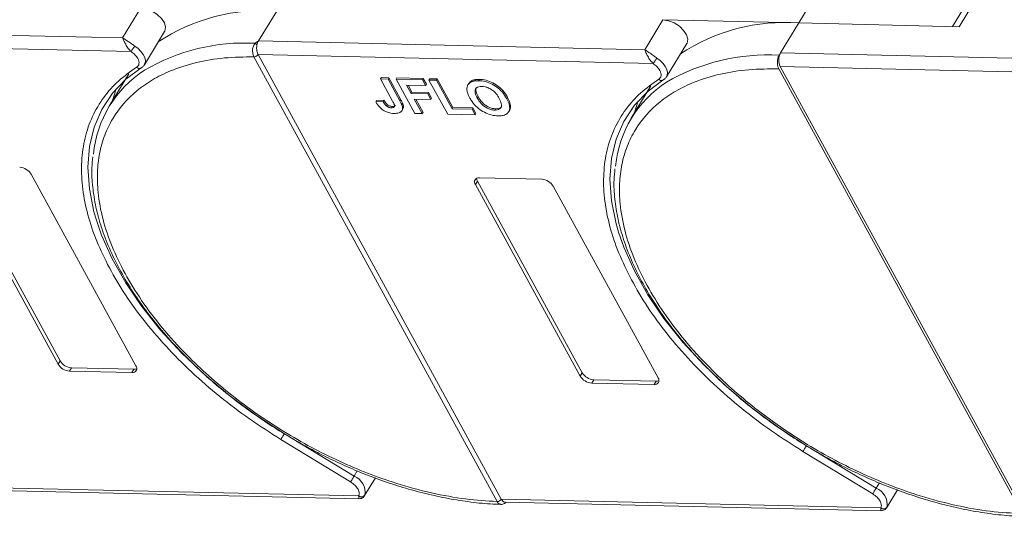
# Model space of a CAD drawing. Header units: millimetres. Extents: x 2098 to 3561, y 550 to 1583.
# Tile 52 of 84: x 2986 to 3077, y 1429 to 1475. Entities that reach past the tile are written whole.
import ezdxf

# ---------------------------------------------------------------- set-up
doc = ezdxf.new("R2010")
doc.units = ezdxf.units.MM

msp = doc.modelspace()

# ---------------------------------------------------------------- linework, layer by layer
at = {"color": 7, "linetype": 'Continuous', "lineweight": 15}
for p, q in [((3059.476, 1477.857), (3057.609, 1474.788)), ((3073.434, 1477.173), (3071.784, 1474.463)), ((3072.379, 1474.449), (3074.06, 1477.211)), ((2996.963, 1476.179), (2995.282, 1473.417)), ((3007.801, 1473.13), (3009.482, 1475.892)), ((3045.09, 1475.075), (3043.409, 1472.313)), ((3057.609, 1474.788), (3045.09, 1475.075)), ((2995.282, 1473.417), (2959.675, 1474.234)), ((2997.289, 1470.935), (2999.156, 1474.004)), ((3055.928, 1472.026), (3057.609, 1474.788)), ((3057.609, 1474.788), (3072.379, 1474.449)), ((3007.503, 1472.919), (3007.801, 1473.13)), ((3043.409, 1472.313), (3007.801, 1473.13)), ((2959.646, 1472.99), (2996.057, 1472.155)), ((3045.416, 1469.83), (3047.283, 1472.899)), ((3007.391, 1471.676), (3007.39, 1471.677)), ((3029.807, 1430.703), (3007.391, 1471.676)), ((3007.773, 1471.886), (3044.184, 1471.05)), ((3007.773, 1471.885), (3030.189, 1430.912)), ((3055.797, 1471.811), (3055.928, 1472.026)), ((3081.399, 1471.441), (3055.928, 1472.026)), ((2996.956, 1470.618), (2996.934, 1470.61)), ((2997.084, 1470.731), (2997.046, 1470.681)), ((2997.314, 1470.981), (2997.289, 1470.935)), ((3078.186, 1429.592), (3055.769, 1470.567)), ((3055.899, 1470.782), (3078.317, 1429.807)), ((3055.899, 1470.782), (3081.035, 1470.205)), ((2995.851, 1470.099), (2994.04, 1467.122)), ((3019.131, 1469.758), (3019.056, 1469.635)), ((3020.172, 1467.595), (3019.056, 1469.635)), ((3019.056, 1469.635), (3019.747, 1469.619)), ((3019.131, 1469.758), (3019.821, 1469.742)), ((3019.821, 1469.742), (3019.747, 1469.619)), ((3019.747, 1469.619), (3020.834, 1467.632)), ((3019.821, 1469.742), (3020.909, 1467.755)), ((3020.558, 1469.725), (3020.483, 1469.602)), ((3020.483, 1469.602), (3022.924, 1469.546)), ((3022.208, 1466.45), (3020.483, 1469.602)), ((3020.558, 1469.725), (3022.999, 1469.669)), ((3022.999, 1469.669), (3022.924, 1469.546)), ((3022.924, 1469.546), (3023.211, 1469.021)), ((3022.999, 1469.669), (3023.286, 1469.144)), ((3023.597, 1469.655), (3023.522, 1469.533)), ((3025.247, 1466.381), (3023.522, 1469.533)), ((3023.522, 1469.533), (3024.213, 1469.517)), ((3023.597, 1469.655), (3024.288, 1469.64)), ((3024.288, 1469.64), (3024.213, 1469.517)), ((3024.213, 1469.517), (3025.65, 1466.89)), ((3024.288, 1469.64), (3025.725, 1467.013)), ((3027.485, 1469.484), (3027.411, 1469.361)), ((3028.175, 1469.59), (3028.1, 1469.467)), ((3045.083, 1469.514), (3045.061, 1469.506)), ((3045.211, 1469.626), (3045.173, 1469.576)), ((3045.441, 1469.876), (3045.416, 1469.83)), ((3023.211, 1469.021), (3021.462, 1469.061)), ((3021.462, 1469.061), (3021.882, 1468.293)), ((3021.605, 1469.058), (3021.956, 1468.416)), ((3023.286, 1469.144), (3023.211, 1469.021)), ((3027.19, 1469.22), (3027.115, 1469.097)), ((3043.978, 1468.994), (3042.167, 1466.017)), ((3018.691, 1467.653), (3018.616, 1467.53)), ((3018.691, 1467.653), (3019.359, 1467.678)), ((3019.359, 1467.678), (3019.285, 1467.555)), ((3020.909, 1467.755), (3020.834, 1467.632)), ((3021.956, 1468.416), (3021.882, 1468.293)), ((3021.882, 1468.293), (3023.401, 1468.259)), ((3021.956, 1468.416), (3023.476, 1468.381)), ((3023.688, 1467.733), (3022.169, 1467.768)), ((3022.169, 1467.768), (3022.899, 1466.435)), ((3022.313, 1467.765), (3022.973, 1466.557)), ((3023.476, 1468.381), (3023.401, 1468.259)), ((3023.401, 1468.259), (3023.688, 1467.733)), ((3023.476, 1468.381), (3023.763, 1467.856)), ((3023.763, 1467.856), (3023.688, 1467.733)), ((3027.975, 1467.876), (3028.05, 1467.999)), ((3030.77, 1467.93), (3030.695, 1467.807)), ((3019.285, 1467.555), (3018.616, 1467.53)), ((3019.667, 1467.283), (3019.593, 1467.161)), ((3020.132, 1467.101), (3020.058, 1466.979)), ((3021.035, 1466.714), (3021.11, 1466.837)), ((3021.158, 1467.158), (3021.083, 1467.035)), ((3025.725, 1467.013), (3025.65, 1466.89)), ((3025.65, 1466.89), (3027.492, 1466.848)), ((3025.725, 1467.013), (3027.567, 1466.971)), ((3027.567, 1466.971), (3027.492, 1466.848)), ((3027.492, 1466.848), (3027.779, 1466.323)), ((3027.567, 1466.971), (3027.854, 1466.445)), ((3029.664, 1466.883), (3029.59, 1466.76)), ((3030.867, 1466.61), (3030.942, 1466.733)), ((3022.899, 1466.435), (3022.208, 1466.45)), ((3022.899, 1466.435), (3022.973, 1466.557)), ((3027.779, 1466.323), (3025.247, 1466.381)), ((3027.779, 1466.323), (3027.854, 1466.445)), ((2979.861, 1461.322), (2989.518, 1443.671)), ((2989.331, 1443.364), (2979.674, 1461.015)), ((2986.857, 1460.85), (2996.514, 1443.199)), ((3028.174, 1460.525), (3033.921, 1460.393)), ((3027.988, 1460.218), (3027.801, 1459.911)), ((3037.457, 1442.26), (3027.801, 1459.911)), ((3027.988, 1460.218), (3037.644, 1442.567)), ((3034.984, 1459.746), (3044.641, 1442.095)), ((2989.518, 1443.671), (2989.331, 1443.364)), ((2990.581, 1443.024), (2990.394, 1442.717)), ((2996.14, 1442.586), (2990.394, 1442.717)), ((2990.581, 1443.024), (2996.327, 1442.892)), ((2996.327, 1442.892), (2996.14, 1442.586)), ((3037.644, 1442.567), (3037.457, 1442.26)), ((3038.707, 1441.92), (3038.521, 1441.613)), ((3044.267, 1441.481), (3038.521, 1441.613)), ((3038.707, 1441.92), (3044.454, 1441.788)), ((3044.454, 1441.788), (3044.267, 1441.481)), ((3016.616, 1433.036), (3010.19, 1436.946)), ((3016.297, 1432.513), (3009.871, 1436.422)), ((3064.743, 1431.932), (3058.317, 1435.842)), ((3064.424, 1431.408), (3057.998, 1435.318)), ((3016.912, 1433.522), (3016.616, 1433.036)), ((3017.591, 1431.252), (3018.577, 1432.872)), ((3065.039, 1432.418), (3064.743, 1431.932)), ((3017.049, 1431.213), (2982.063, 1432.015)), ((2982.416, 1431.749), (3017.062, 1430.954)), ((3065.718, 1430.148), (3066.703, 1431.768)), ((3029.808, 1430.701), (3029.807, 1430.703)), ((3065.176, 1430.108), (3030.19, 1430.911)), ((3030.543, 1430.645), (3065.189, 1429.85))]:
    msp.add_line(p, q, dxfattribs=at)
at = {"color": 7, "linetype": 'Continuous', "lineweight": 15, "flags": 128}
for points in [[(2996.963, 1476.179), (2997.465, 1476.101), (2997.987, 1475.895), (2998.473, 1475.584), (2998.871, 1475.202), (2999.138, 1474.789), (2999.245, 1474.39), (2999.181, 1474.048), (2999.156, 1474.004)], [(3045.09, 1475.075), (3045.592, 1474.997), (3046.114, 1474.791), (3046.6, 1474.48), (3046.998, 1474.098), (3047.265, 1473.685), (3047.372, 1473.286), (3047.307, 1472.944), (3047.283, 1472.899)], [(2996.396, 1472.666), (2996.709, 1472.431), (2996.974, 1472.168), (2997.181, 1471.888), (2997.317, 1471.607), (2997.377, 1471.337), (2997.356, 1471.094), (2997.314, 1470.981)], [(3044.523, 1471.561), (3044.835, 1471.327), (3045.101, 1471.063), (3045.307, 1470.784), (3045.444, 1470.502), (3045.503, 1470.233), (3045.483, 1469.989), (3045.441, 1469.876)], [(2992.868, 1456.622), (2992.643, 1457.403), (2992.217, 1459.495), (2992.076, 1461.504), (2992.222, 1463.41), (2992.652, 1465.192), (2993.362, 1466.831), (2994.345, 1468.311), (2995.59, 1469.615), (2997.084, 1470.731)], [(3040.995, 1455.518), (3040.769, 1456.299), (3040.344, 1458.39), (3040.203, 1460.4), (3040.349, 1462.305), (3040.779, 1464.087), (3041.489, 1465.727), (3042.472, 1467.207), (3043.717, 1468.511), (3045.211, 1469.626)], [(2994.68, 1468.708), (2994.339, 1467.659), (2994.317, 1467.577)], [(3042.807, 1467.604), (3042.465, 1466.555), (3042.444, 1466.473)], [(3010.19, 1436.946), (3007.614, 1438.62), (3005.16, 1440.433), (3002.854, 1442.364), (3000.72, 1444.395), (2998.781, 1446.502), (2997.057, 1448.664), (2995.567, 1450.859), (2994.326, 1453.062), (2993.348, 1455.252), (2992.868, 1456.622)], [(3058.317, 1435.842), (3055.741, 1437.516), (3053.286, 1439.329), (3050.98, 1441.26), (3048.846, 1443.29), (3046.907, 1445.398), (3045.184, 1447.56), (3043.694, 1449.755), (3042.453, 1451.958), (3041.475, 1454.147), (3040.995, 1455.518)], [(3009.871, 1436.422), (3009.901, 1436.471), (3009.936, 1436.529), (3009.976, 1436.595), (3010.019, 1436.666), (3010.064, 1436.739), (3010.109, 1436.812), (3010.151, 1436.882), (3010.19, 1436.946)], [(3057.998, 1435.318), (3058.027, 1435.366), (3058.063, 1435.424), (3058.103, 1435.49), (3058.146, 1435.561), (3058.191, 1435.635), (3058.235, 1435.708), (3058.278, 1435.778), (3058.317, 1435.842)], [(3016.297, 1432.513), (3016.327, 1432.561), (3016.362, 1432.619), (3016.402, 1432.685), (3016.446, 1432.756), (3016.49, 1432.829), (3016.535, 1432.903), (3016.577, 1432.972), (3016.616, 1433.036)], [(3064.424, 1431.408), (3064.454, 1431.456), (3064.489, 1431.515), (3064.529, 1431.581), (3064.572, 1431.652), (3064.617, 1431.725), (3064.661, 1431.798), (3064.704, 1431.868), (3064.743, 1431.932)]]:
    msp.add_lwpolyline(points, dxfattribs=at)
at = {"color": 7, "linetype": 'Continuous', "lineweight": 15}
for centre, radius, start, end in [((3008.179, 1458.587), 17.355, 85.6938, 123.62828), ((3056.306, 1457.482), 17.355, 85.6938, 123.62828), ((2989.847, 1476.649), 7.665, 324.10303, 328.68906), ((3006.525, 1454.728), 18.217, 86.92425, 120.4678), ((3007.01, 1472.24), 0.839, 38.60771, 54.0154), ((3007.38, 1472.152), 0.475, 271.27035, 325.90225), ((3007.381, 1472.149), 0.473, 271.29265, 326.07296), ((3037.974, 1475.545), 7.665, 324.10303, 328.68906), ((3054.694, 1453.493), 18.351, 86.55376, 120.3559), ((3057.114, 1471.376), 1.352, 151.28833, 206.07738), ((3002.867, 1461.75), 10.318, 122.73279, 174.66622), ((2996.835, 1470.971), 0.375, 225.62382, 285.36491), ((3044.962, 1469.867), 0.375, 225.62382, 285.36491), ((3050.997, 1460.644), 10.32, 122.70871, 174.6175), ((2985.702, 1460.148), 1.352, 31.28833, 86.07738), ((3028.104, 1460.147), 0.384, 79.47957, 217.89689), ((3028.469, 1460.505), 0.561, 182.97477, 210.78742), ((3033.828, 1459.043), 1.352, 31.28833, 86.07738), ((2990.487, 1444.067), 1.352, 211.28833, 266.07738), ((2990.673, 1444.374), 1.352, 211.28833, 266.07738), ((2996.211, 1442.963), 0.384, 259.47957, 37.89689), ((2996.361, 1443.452), 0.561, 266.58142, 294.38722), ((3038.613, 1442.962), 1.352, 211.28833, 266.07738), ((3038.8, 1443.269), 1.352, 211.28833, 266.07738), ((3044.337, 1441.859), 0.384, 259.47957, 37.89689), ((3044.487, 1442.348), 0.561, 266.58142, 294.38722), ((3016.021, 1431.536), 1.615, 351.72869, 68.36149), ((3017.286, 1431.561), 0.421, 235.82517, 322.2621), ((3064.147, 1430.431), 1.615, 351.72869, 68.36149), ((3029.796, 1431.176), 0.473, 271.29253, 326.07318), ((3029.797, 1431.173), 0.472, 271.31253, 326.24366), ((3065.413, 1430.457), 0.421, 235.82517, 322.2621)]:
    msp.add_arc(centre, radius, start, end, dxfattribs=at)
for points, knots in [([(2995.282, 1473.417), (2995.443, 1473.322), (2995.693, 1473.174), (2996.086, 1472.879), (2996.3, 1472.732), (2996.396, 1472.666)], [0, 0, 0, 0, 0.498413, 0.772928, 1, 1, 1, 1]), ([(2996.057, 1472.155), (2995.968, 1472.251), (2995.779, 1472.457), (2995.559, 1472.821), (2995.387, 1473.162), (2995.317, 1473.332), (2995.282, 1473.417)], [0, 0, 0, 0, 0.2343503, 0.4981953, 0.748869, 1, 1, 1, 1]), ([(3007.39, 1471.677), (3007.362, 1471.739), (3007.309, 1471.851), (3007.264, 1472.069), (3007.253, 1472.281), (3007.279, 1472.487), (3007.329, 1472.657), (3007.401, 1472.805), (3007.471, 1472.883), (3007.503, 1472.919)], [0, 0, 0, 0, 0.172016, 0.312756, 0.499599, 0.630391, 0.758026, 0.889228, 1, 1, 1, 1]), ([(3007.665, 1472.763), (3007.652, 1472.666), (3007.626, 1472.471), (3007.659, 1472.175), (3007.721, 1471.985), (3007.766, 1471.9), (3007.773, 1471.886)], [0, 0, 0, 0, 0.313335, 0.626691, 0.940048, 1, 1, 1, 1]), ([(3043.409, 1472.313), (3043.57, 1472.218), (3043.819, 1472.07), (3044.213, 1471.775), (3044.426, 1471.628), (3044.523, 1471.561)], [0, 0, 0, 0, 0.498413, 0.772928, 1, 1, 1, 1]), ([(3044.184, 1471.05), (3044.094, 1471.147), (3043.905, 1471.353), (3043.686, 1471.717), (3043.513, 1472.058), (3043.444, 1472.228), (3043.409, 1472.313)], [0, 0, 0, 0, 0.2343503, 0.4981953, 0.748869, 1, 1, 1, 1]), ([(3029.807, 1430.703), (3028.843, 1430.763), (3026.886, 1430.884), (3023.74, 1431.463), (3020.707, 1432.283), (3017.864, 1433.285), (3015.255, 1434.39), (3012.665, 1435.675), (3009.278, 1437.615), (3006.08, 1439.845), (3003.188, 1442.277), (3001.01, 1444.351), (2998.906, 1446.675), (2996.994, 1449.208), (2995.448, 1451.721), (2994.249, 1454.226), (2993.404, 1456.734), (2992.986, 1459.019), (2992.92, 1461.045), (2993.123, 1462.81), (2993.591, 1464.469), (2994.573, 1466.507), (2996.066, 1468.231), (2998.005, 1469.583), (2999.81, 1470.479), (3002.012, 1471.179), (3004.596, 1471.626), (3006.469, 1471.659), (3007.391, 1471.676)], [0, 0, 0, 0, 0.038862, 0.078912, 0.1200677, 0.1522272, 0.1843815, 0.2172151, 0.2500433, 0.3156185, 0.347778, 0.3799323, 0.4210926, 0.4611415, 0.5, 0.5388632, 0.578912, 0.6200677, 0.6522272, 0.6843815, 0.7172151, 0.7500433, 0.8156185, 0.847778, 0.8799323, 0.9210926, 0.9611404, 1, 1, 1, 1]), ([(2996.573, 1470.703), (2996.627, 1470.747), (2996.737, 1470.836), (2996.802, 1471.036), (2996.792, 1471.268), (2996.714, 1471.436), (2996.676, 1471.518)], [0, 0, 0, 0, 0.2455128, 0.5, 0.7544872, 1, 1, 1, 1]), ([(3007.773, 1471.886), (3007.773, 1471.886), (3007.773, 1471.885), (3007.773, 1471.885), (3007.773, 1471.885), (3007.773, 1471.885)], [0, 0, 0, 0, 0.384699, 0.69235, 1, 1, 1, 1]), ([(3055.769, 1470.567), (3055.734, 1470.644), (3055.665, 1470.8), (3055.626, 1471.094), (3055.643, 1471.393), (3055.706, 1471.641), (3055.771, 1471.763), (3055.797, 1471.811)], [0, 0, 0, 0, 0.2146939, 0.4293877, 0.6440816, 0.8587754, 1, 1, 1, 1]), ([(2993.899, 1452.53), (2993.503, 1453.355), (2992.711, 1455.005), (2991.949, 1457.429), (2991.514, 1459.794), (2991.448, 1462.072), (2991.759, 1464.225), (2992.444, 1466.203), (2993.489, 1467.954), (2994.839, 1469.487), (2995.995, 1470.298), (2996.573, 1470.703)], [0, 0, 0, 0, 0.109778, 0.219542, 0.32932, 0.441716, 0.554889, 0.668062, 0.780458, 0.890226, 1, 1, 1, 1]), ([(2996.934, 1470.61), (2997.014, 1470.659), (2997.176, 1470.76), (2997.273, 1470.918), (2997.322, 1470.997)], [0, 0, 0, 0, 0.495762, 1, 1, 1, 1]), ([(3078.186, 1429.592), (3077.221, 1429.643), (3075.261, 1429.747), (3072.102, 1430.305), (3069.053, 1431.11), (3066.189, 1432.104), (3063.56, 1433.204), (3060.947, 1434.487), (3057.528, 1436.431), (3054.299, 1438.669), (3051.378, 1441.115), (3049.18, 1443.202), (3047.058, 1445.54), (3045.131, 1448.088), (3043.574, 1450.616), (3042.369, 1453.137), (3041.521, 1455.66), (3041.107, 1457.959), (3041.048, 1459.996), (3041.262, 1461.771), (3041.745, 1463.437), (3042.751, 1465.481), (3044.275, 1467.205), (3046.251, 1468.548), (3048.086, 1469.434), (3050.321, 1470.118), (3052.941, 1470.544), (3054.836, 1470.559), (3055.769, 1470.567)], [0, 0, 0, 0, 0.038823, 0.07885, 0.119997, 0.152169, 0.184336, 0.217193, 0.250044, 0.315664, 0.347836, 0.380003, 0.421155, 0.461181, 0.5, 0.538824, 0.57885, 0.619997, 0.652169, 0.684336, 0.717193, 0.750044, 0.815664, 0.847836, 0.880003, 0.921155, 0.961179, 1, 1, 1, 1]), ([(3044.7, 1469.599), (3044.754, 1469.643), (3044.863, 1469.731), (3044.929, 1469.931), (3044.918, 1470.164), (3044.841, 1470.331), (3044.803, 1470.414)], [0, 0, 0, 0, 0.2455128, 0.5, 0.7544872, 1, 1, 1, 1]), ([(3027.194, 1469.217), (3027.262, 1469.309), (3027.339, 1469.414), (3027.469, 1469.476), (3027.485, 1469.484)], [0, 0, 0, 0, 0.8749054, 1, 1, 1, 1]), ([(3027.411, 1469.361), (3027.447, 1469.376), (3027.519, 1469.405), (3027.634, 1469.432), (3027.748, 1469.452), (3027.861, 1469.463), (3027.978, 1469.469), (3028.059, 1469.468), (3028.1, 1469.467)], [0, 0, 0, 0, 0.185429, 0.37219, 0.527708, 0.683877, 0.841678, 1, 1, 1, 1]), ([(3027.485, 1469.484), (3027.521, 1469.499), (3027.593, 1469.528), (3027.709, 1469.555), (3027.823, 1469.575), (3027.936, 1469.586), (3028.053, 1469.592), (3028.134, 1469.591), (3028.175, 1469.59)], [0, 0, 0, 0, 0.1854289, 0.3721896, 0.5277082, 0.6838775, 0.8416784, 1, 1, 1, 1]), ([(3028.1, 1469.467), (3028.197, 1469.462), (3028.492, 1469.447), (3029.029, 1469.314), (3029.641, 1468.997), (3030.192, 1468.544), (3030.511, 1468.131), (3030.66, 1467.87), (3030.695, 1467.807)], [0, 0, 0, 0, 0.101398, 0.306996, 0.506144, 0.685262, 0.924557, 1, 1, 1, 1]), ([(3028.175, 1469.59), (3028.272, 1469.585), (3028.567, 1469.57), (3029.104, 1469.436), (3029.716, 1469.119), (3030.267, 1468.666), (3030.586, 1468.254), (3030.734, 1467.993), (3030.77, 1467.93)], [0, 0, 0, 0, 0.101398, 0.306996, 0.506144, 0.685262, 0.924557, 1, 1, 1, 1]), ([(3042.026, 1451.426), (3041.63, 1452.251), (3040.837, 1453.901), (3040.075, 1456.325), (3039.641, 1458.69), (3039.575, 1460.967), (3039.885, 1463.121), (3040.57, 1465.099), (3041.616, 1466.85), (3042.966, 1468.382), (3044.122, 1469.194), (3044.7, 1469.599)], [0, 0, 0, 0, 0.109778, 0.219542, 0.32932, 0.441716, 0.554889, 0.668062, 0.780458, 0.890226, 1, 1, 1, 1]), ([(3045.061, 1469.505), (3045.141, 1469.555), (3045.303, 1469.656), (3045.4, 1469.814), (3045.449, 1469.893)], [0, 0, 0, 0, 0.495762, 1, 1, 1, 1]), ([(3027.018, 1468.669), (3027.02, 1468.743), (3027.023, 1468.893), (3027.116, 1469.134), (3027.259, 1469.288), (3027.394, 1469.353), (3027.411, 1469.361)], [0, 0, 0, 0, 0.250896, 0.502166, 0.940512, 1, 1, 1, 1]), ([(3027.296, 1467.871), (3027.273, 1467.913), (3027.228, 1467.997), (3027.167, 1468.128), (3027.111, 1468.262), (3027.065, 1468.4), (3027.03, 1468.537), (3027.022, 1468.625), (3027.018, 1468.669)], [0, 0, 0, 0, 0.15395, 0.308181, 0.478699, 0.649961, 0.824203, 1, 1, 1, 1]), ([(3027.975, 1467.876), (3027.932, 1467.96), (3027.823, 1468.172), (3027.743, 1468.472), (3027.804, 1468.729), (3027.974, 1468.883), (3028.193, 1468.94), (3028.344, 1468.942), (3028.396, 1468.942)], [0, 0, 0, 0, 0.1586166, 0.4008637, 0.5730594, 0.7454856, 0.9129852, 1, 1, 1, 1]), ([(3028.05, 1467.999), (3028.006, 1468.083), (3027.896, 1468.297), (3027.829, 1468.587), (3027.843, 1468.79), (3027.901, 1468.842), (3027.902, 1468.843)], [0, 0, 0, 0, 0.274858, 0.694634, 0.993023, 1, 1, 1, 1]), ([(3028.396, 1468.942), (3028.495, 1468.934), (3028.695, 1468.919), (3029.029, 1468.807), (3029.352, 1468.62), (3029.682, 1468.325), (3029.875, 1468.054), (3029.977, 1467.873), (3029.996, 1467.838)], [0, 0, 0, 0, 0.160292, 0.321922, 0.490761, 0.657569, 0.933883, 1, 1, 1, 1]), ([(3019.359, 1467.678), (3019.372, 1467.657), (3019.397, 1467.615), (3019.439, 1467.55), (3019.486, 1467.484), (3019.537, 1467.416), (3019.596, 1467.348), (3019.643, 1467.305), (3019.667, 1467.283)], [0, 0, 0, 0, 0.155996, 0.312125, 0.480895, 0.650212, 0.823248, 1, 1, 1, 1]), ([(3020.834, 1467.632), (3020.856, 1467.59), (3020.901, 1467.506), (3020.957, 1467.393), (3021.002, 1467.293), (3021.035, 1467.206), (3021.066, 1467.119), (3021.077, 1467.063), (3021.083, 1467.035)], [0, 0, 0, 0, 0.2082698, 0.416707, 0.5614806, 0.7065734, 0.8528245, 1, 1, 1, 1]), ([(3020.909, 1467.755), (3020.931, 1467.713), (3020.976, 1467.629), (3021.032, 1467.516), (3021.077, 1467.416), (3021.11, 1467.329), (3021.141, 1467.242), (3021.152, 1467.186), (3021.158, 1467.158)], [0, 0, 0, 0, 0.2082698, 0.416707, 0.5614806, 0.7065734, 0.8528245, 1, 1, 1, 1]), ([(3029.879, 1466.235), (3029.781, 1466.24), (3029.487, 1466.255), (3028.947, 1466.386), (3028.331, 1466.704), (3027.781, 1467.159), (3027.472, 1467.562), (3027.328, 1467.816), (3027.296, 1467.871)], [0, 0, 0, 0, 0.102171, 0.30922, 0.51365, 0.692275, 0.932413, 1, 1, 1, 1]), ([(3029.59, 1466.76), (3029.49, 1466.768), (3029.289, 1466.784), (3028.953, 1466.905), (3028.617, 1467.099), (3028.269, 1467.414), (3028.081, 1467.688), (3027.985, 1467.858), (3027.975, 1467.876)], [0, 0, 0, 0, 0.15971, 0.320429, 0.491074, 0.67705, 0.96629, 1, 1, 1, 1]), ([(3029.664, 1466.883), (3029.564, 1466.891), (3029.364, 1466.907), (3029.028, 1467.027), (3028.692, 1467.222), (3028.343, 1467.537), (3028.156, 1467.81), (3028.06, 1467.981), (3028.05, 1467.999)], [0, 0, 0, 0, 0.15971, 0.320429, 0.491074, 0.67705, 0.96629, 1, 1, 1, 1]), ([(3029.996, 1467.838), (3030.039, 1467.755), (3030.16, 1467.518), (3030.24, 1467.191), (3030.136, 1466.932), (3029.945, 1466.793), (3029.736, 1466.76), (3029.613, 1466.76), (3029.59, 1466.76)], [0, 0, 0, 0, 0.15859, 0.447239, 0.620381, 0.793575, 0.961295, 1, 1, 1, 1]), ([(3030.695, 1467.807), (3030.739, 1467.723), (3030.87, 1467.47), (3030.989, 1467.069), (3030.936, 1466.658), (3030.685, 1466.373), (3030.303, 1466.242), (3030.007, 1466.237), (3029.879, 1466.235)], [0, 0, 0, 0, 0.101888, 0.307343, 0.492963, 0.678647, 0.860791, 1, 1, 1, 1]), ([(3030.77, 1467.93), (3030.814, 1467.846), (3030.946, 1467.592), (3031.052, 1467.199), (3031.05, 1466.87), (3030.945, 1466.761), (3030.927, 1466.743)], [0, 0, 0, 0, 0.192169, 0.579672, 0.929764, 1, 1, 1, 1]), ([(3020.3, 1466.454), (3020.202, 1466.46), (3019.979, 1466.473), (3019.599, 1466.582), (3019.229, 1466.793), (3018.872, 1467.117), (3018.717, 1467.368), (3018.616, 1467.53)], [0, 0, 0, 0, 0.155292, 0.353145, 0.543243, 0.704067, 1, 1, 1, 1]), ([(3019.593, 1467.161), (3019.567, 1467.184), (3019.513, 1467.232), (3019.454, 1467.304), (3019.404, 1467.371), (3019.362, 1467.432), (3019.322, 1467.493), (3019.297, 1467.534), (3019.285, 1467.555)], [0, 0, 0, 0, 0.1938055, 0.3931273, 0.5440688, 0.6954121, 0.8476129, 1, 1, 1, 1]), ([(3020.058, 1466.979), (3020.027, 1466.98), (3019.966, 1466.984), (3019.876, 1467.005), (3019.793, 1467.035), (3019.722, 1467.071), (3019.654, 1467.113), (3019.613, 1467.145), (3019.593, 1467.161)], [0, 0, 0, 0, 0.202387, 0.410907, 0.557829, 0.709472, 0.853224, 1, 1, 1, 1]), ([(3019.667, 1467.283), (3019.715, 1467.248), (3019.806, 1467.182), (3019.959, 1467.122), (3020.065, 1467.104), (3020.12, 1467.102), (3020.132, 1467.101)], [0, 0, 0, 0, 0.330398, 0.624767, 0.917361, 1, 1, 1, 1]), ([(3020.172, 1467.595), (3020.216, 1467.511), (3020.292, 1467.366), (3020.353, 1467.191), (3020.35, 1467.079), (3020.299, 1467.02), (3020.202, 1466.982), (3020.112, 1466.98), (3020.058, 1466.979)], [0, 0, 0, 0, 0.292027, 0.504854, 0.613905, 0.723685, 0.829816, 1, 1, 1, 1]), ([(3020.132, 1467.101), (3020.193, 1467.103), (3020.289, 1467.106), (3020.384, 1467.148), (3020.403, 1467.189), (3020.411, 1467.206)], [0, 0, 0, 0, 0.495374, 0.790754, 1, 1, 1, 1]), ([(3021.083, 1467.035), (3021.087, 1466.957), (3021.096, 1466.802), (3020.982, 1466.616), (3020.733, 1466.467), (3020.464, 1466.459), (3020.3, 1466.454)], [0, 0, 0, 0, 0.20646, 0.413515, 0.645211, 1, 1, 1, 1]), ([(3021.158, 1467.158), (3021.166, 1467.078), (3021.177, 1466.958), (3021.118, 1466.873), (3021.098, 1466.844)], [0, 0, 0, 0, 0.6631606, 1, 1, 1, 1]), ([(3030.21, 1467.109), (3030.205, 1467.095), (3030.174, 1467.009), (3030.013, 1466.919), (3029.811, 1466.882), (3029.688, 1466.883), (3029.664, 1466.883)], [0, 0, 0, 0, 0.084934, 0.502415, 0.906703, 1, 1, 1, 1]), ([(2992.541, 1462.46), (2992.504, 1462.123), (2992.404, 1461.22), (2992.495, 1459.667), (2992.785, 1457.829), (2993.304, 1455.946), (2994.031, 1454.039), (2994.96, 1452.122), (2996.081, 1450.211), (2997.381, 1448.324), (2998.842, 1446.479), (3000.442, 1444.696), (3002.142, 1443.009), (3003.883, 1441.456), (3005.485, 1440.162), (3006.969, 1439.057), (3008.47, 1438.01), (3009.573, 1437.32), (3010.183, 1436.939)], [0, 0, 0, 0, 0.04157, 0.111425, 0.181343, 0.251234, 0.321027, 0.390661, 0.460062, 0.529153, 0.597797, 0.665722, 0.732344, 0.796145, 0.855223, 0.897404, 0.943271, 1, 1, 1, 1]), ([(3040.668, 1461.364), (3040.631, 1461.025), (3040.531, 1460.119), (3040.621, 1458.563), (3040.912, 1456.725), (3041.43, 1454.842), (3042.157, 1452.934), (3043.087, 1451.017), (3044.208, 1449.107), (3045.508, 1447.22), (3046.969, 1445.375), (3048.569, 1443.592), (3050.269, 1441.905), (3052.01, 1440.352), (3053.612, 1439.057), (3055.096, 1437.953), (3056.597, 1436.906), (3057.7, 1436.216), (3058.31, 1435.835)], [0, 0, 0, 0, 0.041894, 0.111725, 0.18162, 0.251488, 0.321257, 0.390867, 0.460244, 0.529313, 0.597933, 0.665835, 0.732435, 0.796214, 0.855272, 0.897439, 0.94329, 1, 1, 1, 1]), ([(3009.871, 1436.422), (3008.896, 1437.041), (3006.946, 1438.279), (3004.187, 1440.376), (3001.59, 1442.627), (2999.205, 1445.027), (2997.1, 1447.512), (2995.289, 1450.027), (2994.359, 1451.702), (2993.899, 1452.53)], [0, 0, 0, 0, 0.140647, 0.281304, 0.425319, 0.570331, 0.715342, 0.859358, 1, 1, 1, 1]), ([(3057.998, 1435.318), (3057.023, 1435.937), (3055.072, 1437.175), (3052.314, 1439.271), (3049.716, 1441.523), (3047.332, 1443.922), (3045.226, 1446.408), (3043.416, 1448.923), (3042.486, 1450.598), (3042.026, 1451.426)], [0, 0, 0, 0, 0.140647, 0.281304, 0.425319, 0.570331, 0.715342, 0.859358, 1, 1, 1, 1]), ([(3010.183, 1436.939), (3011.031, 1436.441), (3012.22, 1435.743), (3014.02, 1434.819), (3015.564, 1434.083), (3017.418, 1433.291), (3019.367, 1432.558), (3021.4, 1431.902), (3023.477, 1431.348), (3025.569, 1430.908), (3027.644, 1430.61), (3029.181, 1430.457), (3029.996, 1430.452), (3030.154, 1430.45)], [0, 0, 0, 0, 0.130517, 0.183018, 0.269988, 0.35985, 0.455797, 0.555409, 0.657717, 0.761961, 0.867622, 0.974343, 1, 1, 1, 1]), ([(3058.31, 1435.835), (3059.157, 1435.337), (3060.346, 1434.639), (3062.146, 1433.715), (3063.69, 1432.978), (3065.544, 1432.187), (3067.494, 1431.454), (3069.527, 1430.797), (3071.603, 1430.243), (3073.695, 1429.804), (3075.772, 1429.504), (3077.392, 1429.348), (3078.29, 1429.344), (3078.53, 1429.343)], [0, 0, 0, 0, 0.1287816, 0.1805843, 0.2663985, 0.355065, 0.4497361, 0.548024, 0.6489718, 0.7518293, 0.8560851, 0.9613879, 1, 1, 1, 1]), ([(3017.063, 1430.955), (3017.063, 1430.963), (3017.064, 1430.977), (3017.054, 1431.137), (3017.049, 1431.213)], [0, 0, 0, 0, 0.529586, 1, 1, 1, 1]), ([(3017.064, 1430.954), (3017.142, 1430.961), (3017.271, 1430.972), (3017.458, 1431.078), (3017.539, 1431.183), (3017.582, 1431.239)], [0, 0, 0, 0, 0.411574, 0.687573, 1, 1, 1, 1]), ([(3030.153, 1430.441), (3030.107, 1430.448), (3030.022, 1430.462), (3029.903, 1430.554), (3029.842, 1430.649), (3029.808, 1430.701)], [0, 0, 0, 0, 0.3517077, 0.6434286, 1, 1, 1, 1]), ([(3030.161, 1430.437), (3030.216, 1430.44), (3030.321, 1430.447), (3030.49, 1430.518), (3030.593, 1430.597), (3030.652, 1430.643)], [0, 0, 0, 0, 0.313627, 0.602894, 1, 1, 1, 1]), ([(3030.189, 1430.912), (3030.189, 1430.912), (3030.189, 1430.912), (3030.19, 1430.911), (3030.19, 1430.911), (3030.19, 1430.911)], [0, 0, 0, 0, 0.384666, 0.692333, 1, 1, 1, 1]), ([(3030.19, 1430.911), (3030.233, 1430.848), (3030.319, 1430.723), (3030.449, 1430.643), (3030.524, 1430.654), (3030.543, 1430.656)], [0, 0, 0, 0, 0.42964, 0.85928, 1, 1, 1, 1]), ([(3065.19, 1429.851), (3065.19, 1429.858), (3065.191, 1429.873), (3065.181, 1430.033), (3065.176, 1430.108)], [0, 0, 0, 0, 0.529586, 1, 1, 1, 1]), ([(3065.191, 1429.85), (3065.268, 1429.857), (3065.398, 1429.868), (3065.584, 1429.974), (3065.665, 1430.079), (3065.709, 1430.134)], [0, 0, 0, 0, 0.411574, 0.687573, 1, 1, 1, 1])]:
    msp.add_open_spline(points, degree=3, knots=knots, dxfattribs=at)
for points in [[(3007.801, 1473.13), (3007.772, 1473.076), (3007.714, 1472.968), (3007.682, 1472.831), (3007.665, 1472.763)], [(2996.676, 1471.518), (2996.6, 1471.634), (2996.448, 1471.867), (2996.187, 1472.059), (2996.057, 1472.155)], [(3044.803, 1470.414), (3044.727, 1470.53), (3044.574, 1470.763), (3044.314, 1470.955), (3044.184, 1471.05)], [(3016.979, 1431.837), (3016.896, 1431.962), (3016.729, 1432.213), (3016.441, 1432.413), (3016.297, 1432.513)], [(3017.049, 1431.213), (3017.077, 1431.305), (3017.132, 1431.489), (3017.03, 1431.721), (3016.979, 1431.837)], [(3065.106, 1430.732), (3065.022, 1430.858), (3064.856, 1431.109), (3064.568, 1431.308), (3064.424, 1431.408)], [(3065.176, 1430.108), (3065.203, 1430.2), (3065.258, 1430.385), (3065.156, 1430.616), (3065.106, 1430.732)]]:
    msp.add_open_spline(points, degree=3, dxfattribs=at)

doc.saveas('drawing.dxf')
